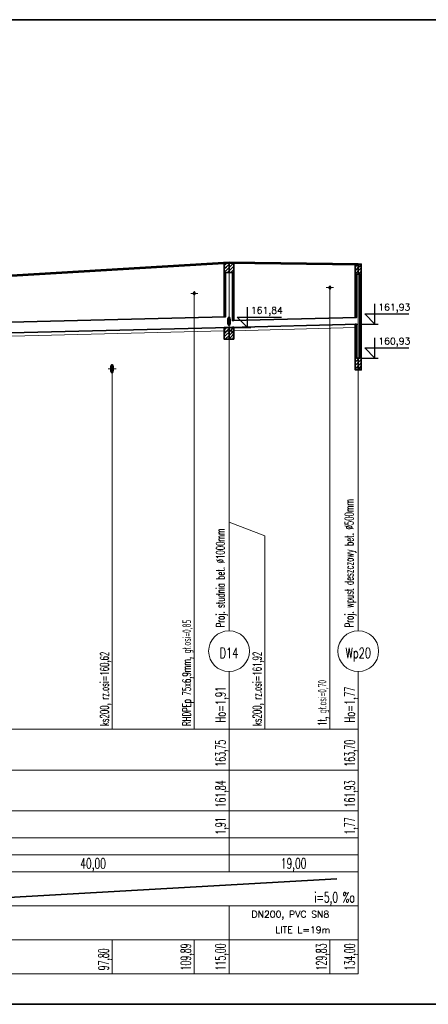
# Model space of a CAD drawing. Header units: millimetres. Extents: x 7.81 to 9.01, y -24.73 to -24.39.
# Tile 4 of 8: x 8.46 to 8.58, y -24.73 to -24.44. Entities that reach past the tile are written whole.
import ezdxf
from ezdxf.enums import TextEntityAlignment as Align

# ---------------------------------------------------------------- set-up
doc = ezdxf.new("R2010")
doc.units = ezdxf.units.MM
doc.linetypes.add('DASHED', pattern=[0.75, 0.5, -0.25])
doc.layers.get('0').update_dxf_attribs({"lineweight": 13})
for name, color, linetype, lineweight in [('CIENKA', 7, 'Continuous', 15), ('CIENKA2', 1, 'Continuous', 25), ('CIENKA_PRZERYWANA', 7, 'DASHED', 15), ('GRUBA', 3, 'Continuous', 53), ('SREDNIA', 2, 'Continuous', 35)]:
    doc.layers.add(name, color=color, linetype=linetype, lineweight=lineweight)
doc.styles.add('romans', font='romans.shx')

# ---------------------------------------------------------------- blocks, each defined once
blk = doc.blocks.new('*X5386')
at = {"layer": 'SREDNIA', "color": 2, "linetype": 'Continuous', "ltscale": 0.01}
for p, q in [((0.68389, 0.13689), (0.6836, 0.1366)), ((0.6845, 0.1375), (0.68389, 0.13689)), ((0.685, 0.137), (0.6842, 0.1362)), ((0.6842, 0.1362), (0.6836, 0.1356)), ((0.68452, 0.13552), (0.6836, 0.1346)), ((0.68484, 0.13484), (0.6845, 0.1345)), ((0.685, 0.136), (0.68452, 0.13552)), ((0.685, 0.135), (0.68484, 0.13484))]:
    blk.add_line(p, q, dxfattribs=at)
blk = doc.blocks.new('*X5387')
at = {"layer": 'SREDNIA', "color": 2, "linetype": 'Continuous', "ltscale": 0.01}
for p, q in [((0.68516, 0.13716), (0.685, 0.137)), ((0.68548, 0.13648), (0.685, 0.136)), ((0.6855, 0.1375), (0.68516, 0.13716)), ((0.6864, 0.1374), (0.68548, 0.13648)), ((0.6864, 0.1364), (0.6858, 0.1358)), ((0.6858, 0.1358), (0.685, 0.135)), ((0.68611, 0.13511), (0.6855, 0.1345)), ((0.6864, 0.1354), (0.68611, 0.13511))]:
    blk.add_line(p, q, dxfattribs=at)
blk = doc.blocks.new('*X5457')
at = {"layer": 'SREDNIA', "color": 2, "linetype": 'Continuous', "ltscale": 0.01}
for p, q in [((0.68398, 0.13398), (0.6836, 0.1336)), ((0.684, 0.134), (0.68398, 0.13398)), ((0.68395, 0.13295), (0.6836, 0.1326)), ((0.68392, 0.13192), (0.6836, 0.1316)), ((0.68389, 0.13089), (0.6836, 0.1306)), ((0.684, 0.131), (0.68389, 0.13089)), ((0.684, 0.132), (0.68392, 0.13192)), ((0.684, 0.133), (0.68395, 0.13295)), ((0.68386, 0.12986), (0.6836, 0.1296)), ((0.68383, 0.12883), (0.6836, 0.1286)), ((0.68379, 0.12779), (0.6836, 0.1276)), ((0.684, 0.128), (0.68379, 0.12779)), ((0.684, 0.129), (0.68383, 0.12883)), ((0.684, 0.13), (0.68386, 0.12986)), ((0.68376, 0.12676), (0.6836, 0.1266)), ((0.68373, 0.12573), (0.6836, 0.1256)), ((0.684, 0.125), (0.6837, 0.1247)), ((0.684, 0.126), (0.68373, 0.12573)), ((0.684, 0.127), (0.68376, 0.12676)), ((0.6837, 0.1247), (0.6836, 0.1246)), ((0.68367, 0.12367), (0.6836, 0.1236)), ((0.68364, 0.12264), (0.6836, 0.1226)), ((0.684, 0.122), (0.6836, 0.1216)), ((0.684, 0.123), (0.68364, 0.12264)), ((0.684, 0.124), (0.68367, 0.12367)), ((0.6836, 0.1216), (0.6836, 0.1216))]:
    blk.add_line(p, q, dxfattribs=at)
blk = doc.blocks.new('*X5458')
at = {"layer": 'SREDNIA', "color": 2, "linetype": 'Continuous', "ltscale": 0.01}
for p, q in [((0.6836, 0.1176), (0.68395, 0.11795)), ((0.6836, 0.1166), (0.68382, 0.11682)), ((0.68408, 0.11608), (0.68369, 0.11569)), ((0.68475, 0.11775), (0.68382, 0.11682)), ((0.685, 0.116), (0.68388, 0.11488)), ((0.68436, 0.11836), (0.68395, 0.11795)), ((0.685, 0.117), (0.68408, 0.11608)), ((0.68438, 0.11838), (0.68436, 0.11836)), ((0.685, 0.118), (0.68475, 0.11775)), ((0.6836, 0.1156), (0.68369, 0.11569)), ((0.685, 0.115), (0.68488, 0.11488))]:
    blk.add_line(p, q, dxfattribs=at)
blk = doc.blocks.new('*X5459')
at = {"layer": 'SREDNIA', "color": 2, "linetype": 'Continuous', "ltscale": 0.01}
for p, q in [((0.6864, 0.1344), (0.686, 0.134)), ((0.6864, 0.1334), (0.68637, 0.13337)), ((0.6864, 0.1344), (0.6864, 0.1344)), ((0.68637, 0.13337), (0.686, 0.133)), ((0.68634, 0.13234), (0.686, 0.132)), ((0.68631, 0.13131), (0.686, 0.131)), ((0.6864, 0.1314), (0.68631, 0.13131)), ((0.6864, 0.1324), (0.68634, 0.13234)), ((0.68628, 0.13028), (0.686, 0.13)), ((0.68625, 0.12925), (0.686, 0.129)), ((0.68622, 0.12822), (0.686, 0.128)), ((0.6864, 0.1284), (0.68622, 0.12822)), ((0.6864, 0.1294), (0.68625, 0.12925)), ((0.6864, 0.1304), (0.68628, 0.13028)), ((0.68619, 0.12719), (0.686, 0.127)), ((0.68616, 0.12616), (0.686, 0.126)), ((0.68613, 0.12513), (0.686, 0.125)), ((0.6864, 0.1254), (0.68613, 0.12513)), ((0.6864, 0.1264), (0.68616, 0.12616)), ((0.6864, 0.1274), (0.68619, 0.12719)), ((0.68611, 0.12411), (0.686, 0.124)), ((0.68608, 0.12308), (0.686, 0.123)), ((0.68605, 0.12205), (0.686, 0.122)), ((0.6864, 0.1224), (0.68605, 0.12205)), ((0.6864, 0.1234), (0.68608, 0.12308)), ((0.6864, 0.1244), (0.68611, 0.12411)), ((0.68602, 0.12102), (0.686, 0.121)), ((0.6864, 0.1214), (0.68602, 0.12102))]:
    blk.add_line(p, q, dxfattribs=at)
blk = doc.blocks.new('*X5460')
at = {"layer": 'SREDNIA', "color": 2, "linetype": 'Continuous', "ltscale": 0.01}
for p, q in [((0.685, 0.118), (0.68511, 0.11811)), ((0.685, 0.117), (0.68539, 0.11739)), ((0.685, 0.116), (0.68568, 0.11668)), ((0.68511, 0.11811), (0.68538, 0.11838)), ((0.68539, 0.11739), (0.68604, 0.11804)), ((0.68568, 0.11668), (0.68614, 0.11714)), ((0.68597, 0.11597), (0.68624, 0.11624)), ((0.68604, 0.11804), (0.6864, 0.1184)), ((0.68604, 0.11804), (0.68604, 0.11804)), ((0.68614, 0.11714), (0.6864, 0.1174)), ((0.68614, 0.11714), (0.68614, 0.11714)), ((0.68624, 0.11624), (0.6864, 0.1164)), ((0.68624, 0.11624), (0.68624, 0.11624)), ((0.685, 0.115), (0.68597, 0.11597)), ((0.68588, 0.11488), (0.68625, 0.11525)), ((0.68625, 0.11525), (0.68635, 0.11535)), ((0.68635, 0.11535), (0.6864, 0.1154)), ((0.68635, 0.11535), (0.68635, 0.11535))]:
    blk.add_line(p, q, dxfattribs=at)
blk = doc.blocks.new('*X5484')
at = {"layer": 'SREDNIA', "color": 2, "linetype": 'Continuous', "ltscale": 0.01}
for p, q in [((0.72231, 0.13631), (0.7221, 0.1361)), ((0.723, 0.137), (0.72231, 0.13631)), ((0.723, 0.137), (0.72231, 0.13631)), ((0.72254, 0.13554), (0.7221, 0.1351)), ((0.72277, 0.13477), (0.7221, 0.1341)), ((0.723, 0.136), (0.72254, 0.13554)), ((0.723, 0.135), (0.72277, 0.13477))]:
    blk.add_line(p, q, dxfattribs=at)
blk = doc.blocks.new('*X5485')
at = {"layer": 'SREDNIA', "color": 2, "linetype": 'Continuous', "ltscale": 0.01}
for p, q in [((0.7239, 0.1369), (0.72323, 0.13623)), ((0.72323, 0.13623), (0.723, 0.136)), ((0.72346, 0.13546), (0.723, 0.135)), ((0.72369, 0.13469), (0.723, 0.134)), ((0.72369, 0.13469), (0.723, 0.134)), ((0.7239, 0.1359), (0.72346, 0.13546)), ((0.7239, 0.1349), (0.72369, 0.13469))]:
    blk.add_line(p, q, dxfattribs=at)
blk = doc.blocks.new('*X5488')
at = {"layer": 'SREDNIA', "color": 2, "linetype": 'Continuous', "ltscale": 0.01}
for p, q in [((0.72248, 0.13348), (0.7221, 0.1331)), ((0.7225, 0.1335), (0.72248, 0.13348)), ((0.72245, 0.13245), (0.7221, 0.1321)), ((0.72242, 0.13142), (0.7221, 0.1311)), ((0.7225, 0.1305), (0.72239, 0.13039)), ((0.7225, 0.1315), (0.72242, 0.13142)), ((0.7225, 0.1325), (0.72245, 0.13245)), ((0.72239, 0.13039), (0.7221, 0.1301)), ((0.72235, 0.12935), (0.7221, 0.1291)), ((0.72232, 0.12832), (0.7221, 0.1281)), ((0.7225, 0.1285), (0.72232, 0.12832)), ((0.7225, 0.1295), (0.72235, 0.12935)), ((0.72229, 0.12729), (0.7221, 0.1271)), ((0.72226, 0.12626), (0.7221, 0.1261)), ((0.72222, 0.12522), (0.7221, 0.1251)), ((0.7225, 0.1255), (0.72222, 0.12522)), ((0.7225, 0.1265), (0.72226, 0.12626)), ((0.7225, 0.1275), (0.72229, 0.12729)), ((0.72219, 0.12419), (0.7221, 0.1241)), ((0.72216, 0.12316), (0.7221, 0.1231)), ((0.72213, 0.12213), (0.7221, 0.1221)), ((0.7225, 0.1225), (0.72213, 0.12213)), ((0.7225, 0.1235), (0.72216, 0.12316)), ((0.7225, 0.1245), (0.72219, 0.12419)), ((0.7225, 0.1215), (0.72228, 0.12128))]:
    blk.add_line(p, q, dxfattribs=at)
blk = doc.blocks.new('*X5489')
at = {"layer": 'SREDNIA', "color": 2, "linetype": 'Continuous', "ltscale": 0.01}
for p, q in [((0.7221, 0.1191), (0.72211, 0.11911)), ((0.72211, 0.11911), (0.72228, 0.11928)), ((0.7221, 0.1181), (0.72215, 0.11815)), ((0.7221, 0.1171), (0.72218, 0.11718)), ((0.7221, 0.1161), (0.72222, 0.11622)), ((0.72215, 0.11815), (0.7225, 0.1185)), ((0.72218, 0.11718), (0.7225, 0.1175)), ((0.72222, 0.11622), (0.7225, 0.1165)), ((0.7221, 0.1151), (0.72226, 0.11526)), ((0.7221, 0.1141), (0.7223, 0.1143)), ((0.7221, 0.1131), (0.72234, 0.11334)), ((0.72226, 0.11526), (0.7225, 0.1155)), ((0.7223, 0.1143), (0.7225, 0.1145)), ((0.72234, 0.11334), (0.7225, 0.1135)), ((0.7221, 0.1121), (0.72238, 0.11238)), ((0.7221, 0.1111), (0.72242, 0.11142)), ((0.7221, 0.1101), (0.72245, 0.11045)), ((0.72238, 0.11238), (0.7225, 0.1125)), ((0.72242, 0.11142), (0.7225, 0.1115)), ((0.72245, 0.11045), (0.7225, 0.1105)), ((0.7221, 0.1091), (0.72249, 0.10949)), ((0.7224, 0.1084), (0.7221, 0.1081)), ((0.72272, 0.10773), (0.72227, 0.10727)), ((0.7226, 0.1086), (0.7224, 0.1084)), ((0.72249, 0.10949), (0.7225, 0.1095)), ((0.723, 0.109), (0.7226, 0.1086)), ((0.723, 0.108), (0.72272, 0.10773)), ((0.72227, 0.10727), (0.7221, 0.1071)), ((0.72214, 0.10614), (0.7221, 0.1061)), ((0.72285, 0.10685), (0.72214, 0.10614)), ((0.72298, 0.10597), (0.7228, 0.1058)), ((0.723, 0.107), (0.72285, 0.10685)), ((0.723, 0.106), (0.72298, 0.10597))]:
    blk.add_line(p, q, dxfattribs=at)
blk = doc.blocks.new('*X5490')
at = {"layer": 'SREDNIA', "color": 2, "linetype": 'Continuous', "ltscale": 0.01}
for p, q in [((0.7235, 0.1335), (0.7239, 0.1339)), ((0.7239, 0.1339), (0.7239, 0.1339)), ((0.7235, 0.1325), (0.72388, 0.13288)), ((0.7235, 0.1315), (0.72387, 0.13187)), ((0.7235, 0.1305), (0.72385, 0.13085)), ((0.72385, 0.13085), (0.7239, 0.1309)), ((0.72387, 0.13187), (0.7239, 0.1319)), ((0.72388, 0.13288), (0.7239, 0.1329)), ((0.7235, 0.1295), (0.72383, 0.12983)), ((0.7235, 0.1285), (0.72382, 0.12882)), ((0.7235, 0.1275), (0.7238, 0.1278)), ((0.7238, 0.1278), (0.7239, 0.1279)), ((0.72382, 0.12882), (0.7239, 0.1289)), ((0.72383, 0.12983), (0.7239, 0.1299)), ((0.7235, 0.1265), (0.72378, 0.12678)), ((0.7235, 0.1255), (0.72377, 0.12577)), ((0.7235, 0.1245), (0.72375, 0.12475)), ((0.72375, 0.12475), (0.7239, 0.1249)), ((0.72377, 0.12577), (0.7239, 0.1259)), ((0.72378, 0.12678), (0.7239, 0.1269)), ((0.7235, 0.1235), (0.72373, 0.12373)), ((0.7235, 0.1225), (0.72372, 0.12272)), ((0.7237, 0.1217), (0.7239, 0.1219)), ((0.72372, 0.12272), (0.7239, 0.1229)), ((0.72373, 0.12373), (0.7239, 0.1239)), ((0.7235, 0.1215), (0.7237, 0.1217)), ((0.7235, 0.1205), (0.72368, 0.12068)), ((0.7235, 0.1195), (0.72367, 0.11967)), ((0.72365, 0.11865), (0.7239, 0.1189)), ((0.72367, 0.11967), (0.7239, 0.1199)), ((0.72368, 0.12068), (0.7239, 0.1209)), ((0.7235, 0.1185), (0.72365, 0.11865)), ((0.7235, 0.1175), (0.72363, 0.11763)), ((0.7235, 0.1165), (0.72362, 0.11662)), ((0.72362, 0.11662), (0.7239, 0.1169)), ((0.72363, 0.11763), (0.7239, 0.1179)), ((0.7235, 0.1155), (0.7236, 0.1156)), ((0.7235, 0.1145), (0.72359, 0.11459)), ((0.7235, 0.1135), (0.72357, 0.11357)), ((0.72357, 0.11357), (0.7239, 0.1139)), ((0.72359, 0.11459), (0.7239, 0.1149)), ((0.7236, 0.1156), (0.7239, 0.1159)), ((0.7235, 0.1125), (0.72355, 0.11255)), ((0.7235, 0.1115), (0.72354, 0.11154)), ((0.7235, 0.1105), (0.72352, 0.11052)), ((0.72352, 0.11052), (0.7239, 0.1109)), ((0.72354, 0.11154), (0.7239, 0.1119)), ((0.72355, 0.11255), (0.7239, 0.1129)), ((0.723, 0.109), (0.7233, 0.1093)), ((0.72337, 0.10837), (0.723, 0.108)), ((0.72368, 0.10768), (0.7232, 0.1072)), ((0.72358, 0.10858), (0.72337, 0.10837)), ((0.7235, 0.1095), (0.7239, 0.1099)), ((0.7235, 0.1095), (0.7235, 0.1095)), ((0.7239, 0.1089), (0.72358, 0.10858)), ((0.7239, 0.1079), (0.72368, 0.10768)), ((0.7232, 0.1072), (0.723, 0.107)), ((0.72303, 0.10603), (0.723, 0.106)), ((0.72379, 0.10679), (0.72303, 0.10603)), ((0.7239, 0.1069), (0.72379, 0.10679)), ((0.72389, 0.10589), (0.7238, 0.1058)), ((0.7239, 0.1059), (0.72389, 0.10589))]:
    blk.add_line(p, q, dxfattribs=at)

msp = doc.modelspace()

# ---------------------------------------------------------------- linework, layer by layer
at = {"layer": 'CIENKA', "color": 7, "linetype": 'Continuous', "ltscale": 0.01}
for p, q in [((8.5192, -24.61646), (8.5192, -24.50796)), ((8.5572, -24.61646), (8.5572, -24.50846)), ((8.54781, -24.51535), (8.54991, -24.51535)), ((8.54886, -24.51535), (8.54886, -24.58446)), ((8.50793, -24.51707), (8.51003, -24.51707)), ((8.50898, -24.51707), (8.50898, -24.58446)), ((8.518, -24.52816), (8.5204, -24.52816)), ((8.5192, -24.52816), (8.5192, -24.58446)), ((8.4836, -24.53926), (8.486, -24.53926)), ((8.4848, -24.53926), (8.4848, -24.58446)), ((8.4848, -24.58846), (8.4848, -24.58446)), ((8.50898, -24.58846), (8.50898, -24.58446)), ((8.5297, -24.58846), (8.5192, -24.58446)), ((8.54886, -24.58846), (8.54886, -24.58446)), ((8.4848, -24.58846), (8.4848, -24.64546)), ((8.50898, -24.58846), (8.50898, -24.64546)), ((8.5297, -24.58846), (8.5297, -24.64546)), ((8.54886, -24.58846), (8.54886, -24.64546)), ((8.5192, -24.64546), (8.5192, -24.62846)), ((8.5572, -24.64546), (8.5572, -24.62846)), ((8.2892, -24.64546), (8.5572, -24.64546)), ((8.5192, -24.65746), (8.5192, -24.64546)), ((8.5572, -24.65746), (8.5572, -24.64546)), ((8.2892, -24.65746), (8.5572, -24.65746)), ((8.5192, -24.66946), (8.5192, -24.65746)), ((8.5572, -24.66946), (8.5572, -24.65746)), ((8.2892, -24.66946), (8.5572, -24.66946)), ((8.5192, -24.67746), (8.5192, -24.66946)), ((8.5572, -24.67746), (8.5572, -24.66946)), ((8.2892, -24.67746), (8.5572, -24.67746)), ((8.5192, -24.68746), (8.5192, -24.67746)), ((8.5572, -24.68746), (8.5572, -24.67746)), ((8.2892, -24.68246), (8.5572, -24.68246)), ((8.2892, -24.68746), (8.5572, -24.68746)), ((8.5572, -24.69746), (8.5572, -24.68746)), ((8.2892, -24.69746), (8.5572, -24.69746)), ((8.5192, -24.70746), (8.5192, -24.69746)), ((8.5572, -24.70746), (8.5572, -24.69746)), ((8.2892, -24.70746), (8.5572, -24.70746)), ((8.4848, -24.71746), (8.4848, -24.70746)), ((8.50898, -24.71746), (8.50898, -24.70746)), ((8.5192, -24.71746), (8.5192, -24.70746)), ((8.54886, -24.71746), (8.54886, -24.70746)), ((8.5572, -24.71746), (8.5572, -24.70746)), ((8.2892, -24.71746), (8.5572, -24.71746))]:
    msp.add_line(p, q, dxfattribs=at)
for centre, start, end in [((8.5192, -24.62246), 90, 270), ((8.5192, -24.62246), 270, 90), ((8.5572, -24.62246), 90, 270), ((8.5572, -24.62246), 270, 90)]:
    msp.add_arc(centre, 0.006, start, end, dxfattribs=at)
at = {"layer": 'CIENKA2', "color": 1, "linetype": 'Continuous', "ltscale": 0.01}
for p, q in [((8.5246, -24.52708), (8.5246, -24.52108)), ((8.5621, -24.52613), (8.5621, -24.52013)), ((8.5246, -24.52708), (8.5216, -24.52408)), ((8.5216, -24.52408), (8.5346, -24.52408)), ((8.5621, -24.52613), (8.5591, -24.52313)), ((8.5591, -24.52313), (8.5721, -24.52313)), ((8.5206, -24.52708), (8.5256, -24.52708)), ((8.5581, -24.52613), (8.5631, -24.52613)), ((8.5621, -24.53613), (8.5621, -24.53013)), ((8.5621, -24.53613), (8.5591, -24.53313)), ((8.5591, -24.53313), (8.5721, -24.53313)), ((8.5581, -24.53613), (8.5631, -24.53613))]:
    msp.add_line(p, q, dxfattribs=at)
at = {"layer": 'CIENKA_PRZERYWANA', "color": 7, "linetype": 'DASHED', "ltscale": 0.01}
for p, q in [((8.4406, -24.53005), (8.5178, -24.52812)), ((8.5206, -24.52805), (8.5563, -24.52715))]:
    msp.add_line(p, q, dxfattribs=at)
at = {"layer": 'GRUBA', "color": 3, "linetype": 'Continuous', "ltscale": 0.01}
for p, q in [((8.4392, -24.51276), (8.5192, -24.50796)), ((8.5192, -24.50796), (8.5572, -24.50846)), ((8.54881, -24.51555), (8.54881, -24.51515)), ((8.54891, -24.51555), (8.54891, -24.51515)), ((8.50893, -24.51727), (8.50893, -24.51687)), ((8.50903, -24.51727), (8.50903, -24.51687)), ((8.519, -24.52606), (8.519, -24.52446)), ((8.5194, -24.52606), (8.5194, -24.52446)), ((8.4846, -24.54006), (8.4846, -24.53846)), ((8.485, -24.54006), (8.485, -24.53846))]:
    msp.add_line(p, q, dxfattribs=at)
for centre, radius, start, end in [((8.54886, -24.51515), 0.00005, 0, 180), ((8.54886, -24.51555), 0.00005, 180, 0), ((8.50898, -24.51687), 0.00005, 0, 180), ((8.50898, -24.51727), 0.00005, 180, 0), ((8.5192, -24.52446), 0.0002, 0, 180), ((8.5192, -24.52606), 0.0002, 180, 0), ((8.4848, -24.53846), 0.0002, 0, 180), ((8.4848, -24.54006), 0.0002, 180, 0)]:
    msp.add_arc(centre, radius, start, end, dxfattribs=at)
at = {"layer": 'SREDNIA', "color": 2, "linetype": 'Continuous', "ltscale": 0.01}
for p, q in [((7.81178, -24.43646), (9.01464, -24.43646)), ((8.4392, -24.51276), (8.5192, -24.50796)), ((8.5192, -24.50796), (8.5572, -24.50846)), ((8.4402, -24.52591), (8.5182, -24.52396)), ((8.5202, -24.52506), (8.5567, -24.52414)), ((8.4392, -24.52908), (8.5192, -24.52708)), ((8.5192, -24.52708), (8.5572, -24.52613)), ((8.4455, -24.69546), (8.5509, -24.68946)), ((7.81178, -24.72646), (9.01464, -24.72646))]:
    msp.add_line(p, q, dxfattribs=at)
at = {"layer": 'SREDNIA', "color": 2, "ltscale": 0.01}
for points in [[(8.5178, -24.50796), (8.5192, -24.50796), (8.5192, -24.51096), (8.5178, -24.51096), (8.5178, -24.50796)], [(8.5192, -24.50796), (8.5206, -24.50796), (8.5206, -24.51096), (8.5192, -24.51096), (8.5192, -24.50796)], [(8.5563, -24.50843), (8.5572, -24.50843), (8.5572, -24.51143), (8.5563, -24.51143), (8.5563, -24.50843)], [(8.5572, -24.50843), (8.5581, -24.50843), (8.5581, -24.51143), (8.5572, -24.51143), (8.5572, -24.50843)], [(8.5182, -24.51096), (8.5182, -24.52396), (8.5178, -24.52397), (8.5178, -24.51096), (8.5182, -24.51096)], [(8.5206, -24.51096), (8.5206, -24.52505), (8.5202, -24.52506), (8.5202, -24.51096), (8.5206, -24.51096)], [(8.5567, -24.51143), (8.5567, -24.52414), (8.5563, -24.52415), (8.5563, -24.51143), (8.5567, -24.51143)], [(8.5572, -24.53613), (8.5577, -24.53613), (8.5577, -24.51143), (8.5581, -24.51143), (8.5581, -24.53963), (8.5572, -24.53963), (8.5572, -24.53613)], [(8.5192, -24.52708), (8.5192, -24.53058), (8.5178, -24.53058), (8.5178, -24.52712), (8.5182, -24.52711), (8.5182, -24.52708), (8.5192, -24.52708)], [(8.5206, -24.53058), (8.5192, -24.53058), (8.5192, -24.52708), (8.5202, -24.52708), (8.5202, -24.52706), (8.5206, -24.52705), (8.5206, -24.53058)], [(8.5567, -24.53613), (8.5572, -24.53613), (8.5572, -24.53963), (8.5563, -24.53963), (8.5563, -24.52615), (8.5567, -24.52614), (8.5567, -24.53613)]]:
    msp.add_lwpolyline(points, dxfattribs=at)

# ---------------------------------------------------------------- block references
at = {"linetype": 'Continuous'}
for name, p in [('*X5386', (7.8342, -24.64546)), ('*X5387', (7.8342, -24.64546)), ('*X5484', (7.8342, -24.64543)), ('*X5485', (7.8342, -24.64543)), ('*X5457', (7.8342, -24.64546)), ('*X5459', (7.8342, -24.64546)), ('*X5488', (7.8342, -24.64543)), ('*X5490', (7.8342, -24.64543)), ('*X5458', (7.8342, -24.64546)), ('*X5460', (7.8342, -24.64546)), ('*X5489', (7.8342, -24.64543))]:
    msp.add_blockref(name, p, dxfattribs=at)

# ---------------------------------------------------------------- texts
at = {"layer": 'CIENKA', "color": 7, "linetype": 'Continuous', "ltscale": 0.01, "style": 'romans', "width": 0.6}
for s, height, p in [('Proj. wpust deszczowy bet. %%C500mm', 0.0025, (8.55578, -24.61543)), ('Proj. studnia bet. %%C1000mm', 0.0025, (8.51789, -24.61543)), ('RHDPEp 75x6,9mm, gł.osi=0,85', 0.0025, (8.50798, -24.64446)), ('ks200, rz.osi=160,62', 0.0025, (8.4838, -24.64446)), ('ks200, rz.osi=161,92', 0.0025, (8.5287, -24.64446)), ('1t, gł.osi=0,70', 0.0025, (8.54786, -24.64446)), ('Ho=1,91', 0.003, (8.5182, -24.64346)), ('Ho=1,77', 0.003, (8.5562, -24.64346))]:
    msp.add_text(s, height=height, rotation=90, dxfattribs=at).set_placement(p)
at = {"layer": 'CIENKA2', "color": 1, "linetype": 'Continuous', "ltscale": 0.01, "style": 'romans'}
for s, p in [('161,84', (8.5256, -24.52308)), ('161,93', (8.5631, -24.52213)), ('160,93', (8.5631, -24.53213))]:
    msp.add_text(s, height=0.002, dxfattribs=at).set_placement(p)
at = {"layer": 'CIENKA2', "color": 1, "linetype": 'Continuous', "ltscale": 0.01, "style": 'romans', "width": 0.56}
for s, p in [('163,75', (8.5182, -24.65646)), ('163,70', (8.5562, -24.65646)), ('161,84', (8.5182, -24.66846)), ('161,93', (8.5562, -24.66846)), ('1,91', (8.5182, -24.67646)), ('1,77', (8.5562, -24.67646)), ('97,80', (8.4838, -24.71646)), ('109,89', (8.50798, -24.71646)), ('115,00', (8.5182, -24.71646)), ('129,83', (8.54786, -24.71646)), ('134,00', (8.5562, -24.71646))]:
    msp.add_text(s, height=0.003, rotation=90, dxfattribs=at).set_placement(p)
at = {"layer": 'CIENKA2', "color": 1, "linetype": 'Continuous', "ltscale": 0.01, "style": 'romans', "width": 0.65}
for s, p in [('40,00', (8.4792, -24.68646)), ('19,00', (8.5382, -24.68646))]:
    msp.add_text(s, height=0.003, dxfattribs=at).set_placement(p, align=Align.CENTER)
at = {"layer": 'GRUBA', "color": 3, "linetype": 'Continuous', "ltscale": 0.01, "style": 'romans', "width": 0.7}
for s, p in [('D14', (8.5192, -24.62446)), ('Wp20', (8.5572, -24.62446))]:
    msp.add_text(s, height=0.003, dxfattribs=at).set_placement(p, align=Align.CENTER)
at = {"layer": 'SREDNIA', "color": 2, "linetype": 'Continuous', "ltscale": 0.01, "style": 'romans', "width": 0.65}
msp.add_text('i=5,0 %o', height=0.003, dxfattribs=at).set_placement((8.5562, -24.69646), align=Align.RIGHT)
at = {"layer": 'SREDNIA', "color": 2, "linetype": 'Continuous', "ltscale": 0.01, "style": 'romans'}
for s, p in [('DN200, PVC SN8 ', (8.53791, -24.70092)), (' LITE L=19m', (8.54021, -24.70552))]:
    msp.add_text(s, height=0.002, dxfattribs=at).set_placement(p, align=Align.CENTER)

doc.saveas('drawing.dxf')
